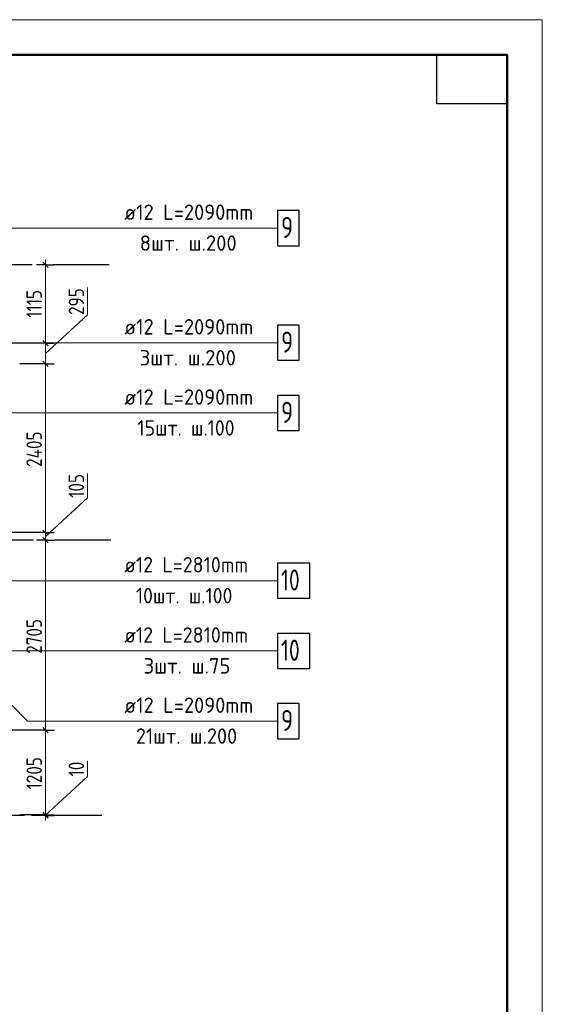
# Model space of a CAD drawing. Header units: millimetres. Extents: x 0 to 22617, y 0 to 29700.
# Tile 7 of 7: x 13564 to 21000, y 15680 to 29700. Entities that reach past the tile are written whole.
import ezdxf

# ---------------------------------------------------------------- set-up
doc = ezdxf.new("R2010")
doc.units = ezdxf.units.MM
doc.linetypes.add('______5', pattern=[1100, 800, -100, 100, -100])
for name, color, linetype, lineweight in [('Standard', 7, 'Continuous', 25), ('ДОП Верх по Х', 7, 'Continuous', 25), ('Оси', 40, '______5', 18), ('Позиционная метка номер позиции', 7, 'Continuous', 13)]:
    doc.layers.add(name, color=color, linetype=linetype, lineweight=lineweight)
doc.styles.add('GOST 2.304-81', font='txt')
doc.styles.add('ISOCPEUR', font='txt')

msp = doc.modelspace()

# ---------------------------------------------------------------- linework, layer by layer
at = {"layer": 'Standard', "color": 7, "linetype": 'Continuous', "lineweight": 25, "transparency": 33554687}
for p, q in [((13967, 26172), (13892, 26247)), ((13967, 25055), (13892, 25130)), ((13967, 24762), (13892, 24837)), ((13967, 22358), (13892, 22433)), ((13967, 22252), (13892, 22327)), ((13967, 19546), (13892, 19621)), ((13967, 18342), (13892, 18417)), ((13967, 18332), (13892, 18407))]:
    msp.add_line(p, q, dxfattribs=at)
at = {"layer": 'Standard', "color": 7, "linetype": 'Continuous', "lineweight": 13, "transparency": 33554687}
for p, q in [((13930, 26210), (13930, 26285)), ((13930, 25093), (13930, 26210)), ((14530, 25496), (14530, 25887)), ((13930, 24946), (14530, 25496)), ((14530, 22893), (14530, 23237)), ((13930, 22343), (14530, 22893)), ((13930, 22290), (13930, 22396)), ((14530, 18925), (14530, 19144)), ((13930, 18375), (14530, 18925)), ((13930, 18370), (13930, 18380)), ((13930, 18370), (13930, 18295))]:
    msp.add_line(p, q, dxfattribs=at)
at = {"layer": 'Standard', "color": 251, "linetype": 'Continuous', "lineweight": -3, "true_color": 0x656565, "transparency": 33554687}
for p, q in [((13930, 26210), (13805, 26210)), ((13930, 26210), (14055, 26210)), ((13930, 26210), (13930, 26210)), ((13930, 25093), (12530, 25093)), ((13930, 25093), (13805, 25093)), ((13930, 25093), (14055, 25093)), ((13930, 24800), (13567, 24800)), ((13930, 24800), (13805, 24800)), ((13930, 24800), (14055, 24800)), ((13930, 22396), (13030, 22396)), ((13930, 22396), (13805, 22396)), ((13930, 22396), (14055, 22396)), ((13930, 22290), (13805, 22290)), ((13930, 22290), (14055, 22290)), ((13930, 22290), (13930, 22290)), ((13930, 19584), (13030, 19584)), ((13930, 19584), (13805, 19584)), ((13930, 19584), (14055, 19584)), ((13930, 18380), (13567, 18380)), ((13930, 18380), (13805, 18380)), ((13930, 18370), (13805, 18370)), ((13930, 18380), (14055, 18380)), ((13930, 18370), (14055, 18370)), ((13930, 18370), (13930, 18370))]:
    msp.add_line(p, q, dxfattribs=at)
at = {"layer": 'Standard', "color": 7, "linetype": 'Continuous', "lineweight": 13, "transparency": 33554687}
msp.add_lwpolyline([(0, 0), (21000, 0), (21000, 29700), (0, 29700), (0, 0)], close=True, dxfattribs=at)
at = {"layer": 'Standard', "color": 7, "linetype": 'Continuous', "lineweight": 50, "transparency": 33554687}
msp.add_lwpolyline([(2000, 29200), (20500, 29200), (20500, 500), (2000, 500), (2000, 29200)], close=True, dxfattribs=at)
at = {"layer": 'Standard', "color": 7, "linetype": 'Continuous', "lineweight": 25, "transparency": 33554687}
msp.add_lwpolyline([(20500, 29200), (20500, 28500), (19500, 28500), (19500, 29200), (20500, 29200)], close=True, dxfattribs=at)
at = {"layer": 'Standard', "color": 7, "linetype": 'Continuous', "lineweight": 13, "transparency": 33554687}
for points in [[(13930, 24800), (13930, 24922), (13930, 24922), (13930, 25093)], [(13930, 22396), (13930, 22936), (13930, 22936), (13930, 24800)], [(13930, 19584), (13930, 20448), (13930, 20448), (13930, 22290)], [(13930, 18380), (13930, 18642), (13930, 18642), (13930, 19584)]]:
    msp.add_lwpolyline(points, dxfattribs=at)
at = {"layer": 'ДОП Верх по Х', "color": 7, "linetype": 'Continuous', "lineweight": 13, "transparency": 33554687}
for p, q in [((15032, 26732), (17118, 26732)), ((15032, 25100), (17118, 25100)), ((15032, 24100), (17118, 24100)), ((15032, 21712), (17074, 21712)), ((15032, 20712), (17074, 20712)), ((15032, 19712), (17118, 19712))]:
    msp.add_line(p, q, dxfattribs=at)
at = {"layer": 'ДОП Верх по Х', "color": 7, "linetype": 'Continuous', "lineweight": 25, "transparency": 33554687}
for points in [[(17232, 26482), (17542, 26482), (17542, 26982), (17232, 26982), (17232, 26482)], [(17232, 24850), (17542, 24850), (17542, 25350), (17232, 25350), (17232, 24850)], [(17232, 23850), (17542, 23850), (17542, 24350), (17232, 24350), (17232, 23850)], [(17232, 21462), (17692, 21462), (17692, 21962), (17232, 21962), (17232, 21462)], [(17232, 20462), (17692, 20462), (17692, 20962), (17232, 20962), (17232, 20462)], [(17232, 19462), (17542, 19462), (17542, 19962), (17232, 19962), (17232, 19462)]]:
    msp.add_lwpolyline(points, dxfattribs=at)
at = {"layer": 'Оси', "color": 8, "linetype": '______5', "lineweight": -3, "transparency": 33554687}
for p, q in [((14839, 26210), (4100, 26210)), ((14860, 22290), (4100, 22290)), ((14732, 18370), (4100, 18370))]:
    msp.add_line(p, q, dxfattribs=at)
at = {"layer": 'Позиционная метка номер позиции', "color": 7, "linetype": 'Continuous', "lineweight": 13, "transparency": 33554687}
for points in [[(12661, 25800), (13220, 26359), (13220, 26732), (17232, 26732)], [(11265, 25800), (11548, 25517), (11548, 24100), (17232, 24100)], [(12230, 25600), (12730, 25100), (17232, 25100)], [(12430, 21343), (12799, 21712), (17232, 21712)], [(11680, 21090), (12058, 20712), (17232, 20712)], [(13209, 20180), (13677, 19712), (17232, 19712)]]:
    msp.add_lwpolyline(points, dxfattribs=at)

# ---------------------------------------------------------------- texts
at = {"layer": 'Standard', "color": 7, "linetype": 'Continuous', "lineweight": 25, "transparency": 33554687, "char_height": 220, "attachment_point": 7, "rotation": 90, "style": 'GOST 2.304-81'}
for s, insert, width in [('1115', (13880, 25456), 516.38), ('295', (14480, 25496), 516.39), ('2405', (13880, 23332), 657.05), ('105', (14480, 22893), 469.51), ('2705', (13880, 20671), 657.05), ('1205', (13880, 18740), 610.16), ('10', (14480, 18925), 344.43)]:
    msp.add_mtext(s, dxfattribs=dict(at, insert=insert, width=width))
at = {"layer": 'ДОП Верх по Х', "color": 7, "linetype": 'Continuous', "lineweight": 13, "transparency": 33554687, "attachment_point": 7, "style": 'ISOCPEUR'}
for s, insert, char_height, width in [('\\W0.96;ø12 L=2090mm ', (15052, 26849), 220, 2150.53), ('\\W0.78;9', (17282, 26592), 300, 326.41), ('\\W0.97;8шт. ш.200 ', (15272, 26409), 220, 1712.34), ('\\W0.96;ø12 L=2090mm ', (15052, 25217), 220, 2150.53), ('\\W0.78;9', (17282, 24960), 300, 326.41), ('\\W0.97;3шт. ш.200 ', (15272, 24777), 220, 1712.34), ('\\W0.96;ø12 L=2090mm ', (15052, 24217), 220, 2150.53), ('\\W0.78;9', (17282, 23960), 300, 326.41), ('\\W0.93;15шт. ш.100 ', (15239, 23777), 220, 1773.35), ('\\W0.94;ø12 L=2810mm ', (15052, 21829), 220, 2104.37), ('\\W0.75;10', (17282, 21572), 300, 472.28), ('\\W0.93;10шт. ш.100 ', (15217, 21389), 220, 1773.34), ('\\W0.94;ø12 L=2810mm ', (15052, 20829), 220, 2104.37), ('\\W0.75;10', (17282, 20572), 300, 472.28), ('\\W0.97;3шт. ш.75 ', (15327, 20389), 220, 1558.15), ('\\W0.96;ø12 L=2090mm ', (15052, 19829), 220, 2150.53), ('\\W0.78;9', (17282, 19572), 300, 326.41), ('\\W0.95;21шт. ш.200 ', (15217, 19389), 220, 1819.89)]:
    msp.add_mtext(s, dxfattribs=dict(at, insert=insert, char_height=char_height, width=width))

doc.saveas('drawing.dxf')
